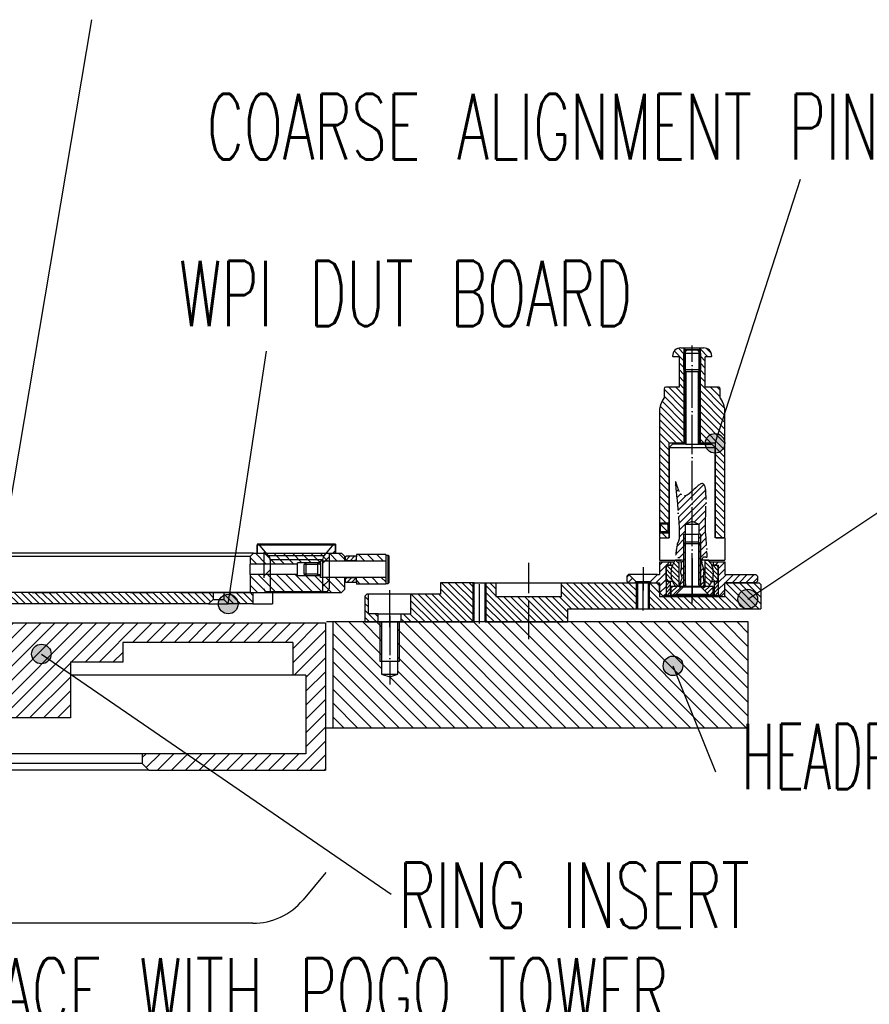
# Model space of a CAD drawing. Extents: x -1809 to 6113, y -4129 to 1471.
# Tile 22 of 197: x 159 to 419, y -2891 to -2590. Entities that reach past the tile are written whole.
import ezdxf

# ---------------------------------------------------------------- set-up
doc = ezdxf.new("R2010")
doc.units = 0
doc.linetypes.add('DASHED', pattern=[15, 7, -8])
doc.linetypes.add('DOT_CENTER', pattern=[14, 12, -1, 0, -1])
doc.layers.get('0').update_dxf_attribs({"linetype": 'CONTINUOUS'})
doc.layers.add('1', color=7, linetype='CONTINUOUS')
doc.styles.add('CONVERTER_1', font='txt.shx', dxfattribs={"width": 0.63})
doc.styles.add('CONVERTER_2', font='txt.shx', dxfattribs={"width": 0.54})
doc.dimstyles.get("Standard").update_dxf_attribs({"dimtxt": 0.18, "dimasz": 0.18, "dimexe": 0.18, "dimexo": 0.0625, "dimgap": 0.09, "dimtad": 0, "dimtih": 1, "dimtoh": 1, "dimdec": 4, "dimzin": 0, "dimtxsty": 'STANDARD', "dimcen": 0.09, "dimazin": 3, "dimtfac": 1, "dimtdec": 4, "dimtofl": 0, "dimtmove": 0, "dimatfit": 3, "dimtolj": 1, "dimtzin": 0})
pattern_1 = [(135, (-1117.57, -6268.1354), (-1.0606602, -1.0606602), [])]
pattern_2 = [(45, (-1399.376, -6368.4942), (-1.06066017, 1.06066017), [])]
pattern_3 = [(45, (-1081.9252, -6516.3474), (-1.06066017, 1.06066017), [])]
pattern_4 = [(45, (-1248.781, -6387.4633), (-0.70710678, 0.70710678), [])]
pattern_5 = [(45, (-1117.57, -6268.1354), (-0.56568542, 0.56568542), [])]
pattern_6 = [(135, (-1117.57, -6268.1354), (-0.70710678, -0.70710678), [])]
pattern_7 = [(45, (-1117.57, -6318.1354), (-0.70710678, 0.70710678), [])]
pattern_8 = [(-45, (-1117.57, -6318.1354), (1.4142136, 1.4142136), [])]
pattern_9 = [(315, (-1117.57, -6318.1354), (1.4142136, 1.4142136), [])]
pattern_10 = [(45, (-1117.57, -6268.1354), (-3.535534, 3.535534), [])]
pattern_11 = [(315, (-1117.57, -6268.1354), (1.0606602, 1.0606602), [])]

# ---------------------------------------------------------------- blocks, each defined once
blk = doc.blocks.new('Z-STACK', base_point=(-660.97, -2918.36))
at = {"linetype": 'CONTINUOUS'}
h = blk.add_hatch(dxfattribs=at)
h.set_pattern_fill('USER', scale=5, angle=45, pattern_type=0)
h.set_pattern_definition(pattern_10)
edge = h.paths.add_edge_path()
edge.add_arc((233.34, -2755.55), 2, 360, 400, ccw=False)
edge.add_line((235.34, -2755.55), (235.34, -2765.24))
edge.add_line((235.34, -2765.24), (233.87, -2765.24))
edge.add_line((233.87, -2765.24), (233.37, -2764.38))
edge.add_line((233.37, -2764.38), (233.37, -2754.04))
edge.add_line((233.37, -2754.04), (233.37, -2753.54))
edge.add_line((233.37, -2753.54), (232.87, -2753.54))
edge.add_line((232.87, -2753.54), (231.37, -2753.54))
edge.add_line((231.37, -2753.54), (231.37, -2750.74))
edge.add_line((231.37, -2750.74), (231.92, -2750.74))
edge.add_line((231.92, -2750.74), (234.87, -2754.27))
h = blk.add_hatch(dxfattribs=at)
h.set_pattern_fill('USER', scale=5, angle=45, pattern_type=0)
h.set_pattern_definition(pattern_10)
edge = h.paths.add_edge_path()
edge.add_line((251.39, -2765.24), (251.39, -2755.55))
edge.add_arc((253.39, -2755.55), 2, 500, 180, ccw=False)
edge.add_line((251.86, -2754.27), (254.82, -2750.74))
edge.add_line((254.82, -2750.74), (255.37, -2750.74))
edge.add_line((255.37, -2750.74), (255.37, -2753.54))
edge.add_line((255.37, -2753.54), (253.87, -2753.54))
edge.add_line((253.87, -2753.54), (253.37, -2753.54))
edge.add_line((253.37, -2753.54), (253.37, -2754.04))
edge.add_line((253.37, -2754.04), (253.37, -2764.38))
edge.add_line((253.37, -2764.38), (252.87, -2765.24))
edge.add_line((252.87, -2765.24), (251.39, -2765.24))
h = blk.add_hatch(dxfattribs=at)
h.set_pattern_fill('USER', color=4, scale=2, angle=315, pattern_type=0)
h.set_pattern_definition(pattern_9)
h.paths.add_polyline_path([(257.2, -2753.54), (255.37, -2753.54), (253.37, -2753.54), (233.37, -2753.54), (231.37, -2753.54), (230.22, -2753.54), (229.22, -2754.54), (229.22, -2756.84), (243.7, -2756.84), (243.7, -2756.44), (246.2, -2756.44), (249.9, -2756.44), (250.7, -2756.44), (250.7, -2755.94), (253.37, -2755.94), (258.2, -2755.94), (258.2, -2754.54)])
h = blk.add_hatch(dxfattribs=at)
h.set_pattern_fill('USER', color=3, angle=45, pattern_type=0)
h.set_pattern_definition(pattern_7)
h.paths.add_polyline_path([(258.6, -2755.84), (258.4, -2755.64), (258.4, -2754.64), (258.6, -2754.44), (261.5, -2754.44), (261.7, -2754.64), (261.7, -2755.64), (261.5, -2755.84)])
h = blk.add_hatch(dxfattribs=at)
h.set_pattern_fill('USER', color=5, scale=2, angle=-45, pattern_type=0)
h.set_pattern_definition(pattern_8)
h.paths.add_polyline_path([(261.7, -2755.64), (261.7, -2754.64), (261.7, -2753.94), (270.7, -2753.94), (270.7, -2754.14), (270.7, -2755.94), (261.7, -2755.94)])
h = blk.add_hatch(dxfattribs=at)
h.set_pattern_fill('USER', color=4, scale=2, angle=315, pattern_type=0)
h.set_pattern_definition(pattern_9)
h.paths.add_polyline_path([(257.2, -2765.54), (252.87, -2765.54), (236.03, -2765.54), (233.87, -2765.54), (233.17, -2765.54), (229.22, -2765.54), (229.22, -2760.04), (243.7, -2760.04), (243.7, -2760.44), (246.2, -2760.44), (249.9, -2760.44), (250.7, -2760.44), (250.7, -2760.94), (253.37, -2760.94), (258.2, -2760.94), (258.2, -2764.54)])
h = blk.add_hatch(dxfattribs=at)
h.set_pattern_fill('USER', color=3, angle=45, pattern_type=0)
h.set_pattern_definition(pattern_7)
h.paths.add_polyline_path([(258.6, -2762.44), (258.4, -2762.24), (258.4, -2761.24), (258.6, -2761.04), (261.5, -2761.04), (261.7, -2761.24), (261.7, -2762.24), (261.5, -2762.44)])
h = blk.add_hatch(dxfattribs=at)
h.set_pattern_fill('USER', color=5, scale=2, angle=-45, pattern_type=0)
h.set_pattern_definition(pattern_8)
h.paths.add_polyline_path([(261.7, -2762.94), (261.7, -2762.24), (261.7, -2761.24), (261.7, -2760.94), (270.7, -2760.94), (270.7, -2762.74), (270.7, -2762.94), (262.2, -2762.94)])
h = blk.add_hatch(dxfattribs=at)
h.set_pattern_fill('USER', color=2, scale=1.5, angle=315, pattern_type=0)
h.set_pattern_definition(pattern_11)
h.paths.add_polyline_path([(230.03, -2765.54), (229.22, -2765.54), (225.22, -2765.54), (225.02, -2765.54), (221.12, -2765.54), (221.12, -2767.64), (222.52, -2769.04), (230.03, -2769.04)])
at = {"layer": '1', "linetype": 'CONTINUOUS'}
h = blk.add_hatch(dxfattribs=at)
h.set_pattern_fill('USER', color=3, scale=1.5, angle=135, pattern_type=0)
h.set_pattern_definition(pattern_1)
edge = h.paths.add_edge_path()
edge.add_line((360.3, -2702.69), (356.3, -2702.69))
edge.add_arc((356.3, -2703.19), 0.5, 90, 180)
edge.add_line((355.8, -2703.19), (355.8, -2706.07))
edge.add_line((355.8, -2706.07), (355.2, -2707.1))
edge.add_arc((360.4, -2710.1), 6, 150, 180)
edge.add_line((354.4, -2710.1), (354.4, -2748.49))
edge.add_line((354.4, -2748.49), (354.7, -2748.79))
edge.add_line((354.7, -2748.79), (357.1, -2748.79))
edge.add_line((357.1, -2748.79), (357.4, -2748.49))
edge.add_line((357.4, -2748.49), (357.4, -2719.89))
edge.add_line((357.4, -2719.89), (361.9, -2719.89))
edge.add_line((361.9, -2719.89), (361.9, -2690.79))
edge.add_line((361.9, -2690.79), (361.8, -2690.69))
edge.add_line((361.8, -2690.69), (360.9, -2690.69))
edge.add_arc((360.9, -2693.19), 2.5, 90, 180)
edge.add_line((358.4, -2693.19), (358.6, -2693.39))
edge.add_line((358.6, -2693.39), (360.4, -2693.39))
edge.add_line((360.4, -2693.39), (360.4, -2702.69))
edge.add_line((360.4, -2702.69), (360.3, -2702.69))
h = blk.add_hatch(dxfattribs=at)
h.set_pattern_fill('USER', color=3, scale=1.5, angle=45, pattern_type=0)
h.set_pattern_definition(pattern_2)
h.paths.add_polyline_path([(362.3, -2691.19), (362.3, -2719.89), (361.9, -2719.89), (361.9, -2690.79)])
h = blk.add_hatch(dxfattribs=at)
h.set_pattern_fill('USER', color=3, scale=1.5, angle=45, pattern_type=0)
h.set_pattern_definition(pattern_2)
h.paths.add_polyline_path([(366.5, -2691.19), (366.5, -2719.89), (366.9, -2719.89), (366.9, -2690.79)])
h = blk.add_hatch(dxfattribs=at)
h.set_pattern_fill('USER', color=3, scale=1.5, angle=135, pattern_type=0)
h.set_pattern_definition(pattern_1)
edge = h.paths.add_edge_path()
edge.add_line((368.5, -2702.69), (372.5, -2702.69))
edge.add_arc((372.5, -2703.19), 0.5, 360, 450, ccw=False)
edge.add_line((373, -2703.19), (373, -2706.07))
edge.add_line((373, -2706.07), (373.59, -2707.1))
edge.add_arc((368.4, -2710.1), 6, 360, 390, ccw=False)
edge.add_line((374.4, -2710.1), (374.4, -2748.49))
edge.add_line((374.4, -2748.49), (374.1, -2748.79))
edge.add_line((374.1, -2748.79), (371.7, -2748.79))
edge.add_line((371.7, -2748.79), (371.4, -2748.49))
edge.add_line((371.4, -2748.49), (371.4, -2719.89))
edge.add_line((371.4, -2719.89), (366.9, -2719.89))
edge.add_line((366.9, -2719.89), (366.9, -2690.79))
edge.add_line((366.9, -2690.79), (367, -2690.69))
edge.add_line((367, -2690.69), (367.9, -2690.69))
edge.add_arc((367.9, -2693.19), 2.5, 360, 450, ccw=False)
edge.add_line((370.4, -2693.19), (370.2, -2693.39))
edge.add_line((370.2, -2693.39), (368.4, -2693.39))
edge.add_line((368.4, -2693.39), (368.4, -2702.69))
edge.add_line((368.4, -2702.69), (368.5, -2702.69))
at = {"layer": '1'}
h = blk.add_hatch(color=1, dxfattribs=at)
edge = h.paths.add_edge_path()
edge.add_arc((371.4, -2719.89), 3, -180, 180)
at = {"layer": '1', "linetype": 'CONTINUOUS'}
h = blk.add_hatch(dxfattribs=at)
h.set_pattern_fill('USER', color=1, scale=1.5, angle=45, pattern_type=0)
h.set_pattern_definition([(45, (-885.8836, -6375.0233), (-1.0606602, 1.0606602), [])])
edge = h.paths.add_edge_path()
edge.add_line((367.7, -2763.79), (367, -2763.79))
edge.add_line((367, -2763.79), (366.4, -2763.19))
edge.add_line((366.4, -2763.19), (366.4, -2747.64))
edge.add_line((366.4, -2747.64), (366.4, -2744.64))
edge.add_line((366.4, -2744.64), (364.4, -2743.7))
edge.add_line((364.4, -2743.7), (362.4, -2744.64))
edge.add_line((362.4, -2744.64), (362.4, -2763.19))
edge.add_line((362.4, -2763.19), (361.8, -2763.79))
edge.add_line((361.8, -2763.79), (360.95, -2763.79))
edge.add_spline(control_points=[(360.95, -2763.79), (360.4, -2763.16), (360.87, -2762.27), (361.35, -2761.11), (361.1, -2760.32), (360.83, -2759.64), (360.86, -2758.88), (361.08, -2757.79), (361.13, -2756.32), (360.5, -2755.04), (359.85, -2754.58), (359.51, -2754.33), (359.36, -2753.62), (359.67, -2752.41), (359.53, -2751.02), (360.25, -2749.94), (360.5, -2748.61), (360.46, -2746.45), (360.3, -2743.43), (360.05, -2740), (359.64, -2736.71), (359.65, -2733.98), (359.05, -2732.46), (359.54, -2731.38), (359.76, -2733.23), (360.26, -2734.03), (360.77, -2735.47), (362.01, -2736.2), (363.29, -2735.56), (364.37, -2734.62), (365.48, -2733.51), (366.41, -2732.63), (367.56, -2731.96), (368.58, -2733.17), (368.6, -2735.13), (368.7, -2737.93), (368.56, -2741.15), (368.48, -2744.19), (368.4, -2746.33), (368.56, -2747.71), (368.69, -2748.96), (368.75, -2750.71), (368.92, -2752.58), (368.89, -2753.8), (369.09, -2754.63), (368.53, -2754.78), (367.99, -2754.43), (367.43, -2755.26), (367.33, -2756.26), (367.68, -2757.48), (368.09, -2758.66), (367.97, -2759.8), (367.72, -2761.48), (368.39, -2762.84), (367.7, -2763.79)], knot_values=[0, 0, 0, 0, 1.949832, 2.895531, 3.61291, 4.357552, 5.082304, 5.837823, 7.704288, 9.429481, 9.771851, 10.086906, 10.671191, 11.781941, 13.864526, 14.579803, 15.585352, 17.862842, 21.058666, 24.662982, 28.158028, 31.024084, 32.741444, 32.974943, 34.012284, 35.582258, 37.035952, 38.195794, 39.411957, 40.951462, 42.59341, 44.027193, 45.011801, 45.949104, 47.985178, 50.896591, 54.357326, 57.64521, 60.035898, 60.760714, 61.799857, 63.805131, 66.056765, 67.255141, 67.76474, 68.133222, 68.691098, 69.42432, 70.474228, 71.806011, 73.136281, 74.172434, 75.204802, 78.224914, 78.224914, 78.224914, 78.224914], degree=3, periodic=0)
h = blk.add_hatch(dxfattribs=at)
h.set_pattern_fill('USER', color=1, scale=1.5, angle=45, pattern_type=0)
h.set_pattern_definition([(45, (-1117.57, -6268.1354), (-1.0606602, 1.0606602), [])])
h.paths.add_polyline_path([(354.9, -2744.59), (354.6, -2744.59), (354.6, -2744.29), (354.9, -2744.29), (357.1, -2744.29), (357.1, -2744.59)])
h = blk.add_hatch(dxfattribs=at)
h.set_pattern_fill('USER', color=1, scale=1.5, angle=45, pattern_type=0)
h.set_pattern_definition([(45, (-1090.1256, -6227.0306), (-1.0606602, 1.0606602), [])])
h.paths.add_polyline_path([(354.9, -2747.29), (354.6, -2747.29), (354.6, -2746.99), (354.9, -2746.99), (357.1, -2746.99), (357.1, -2747.29)])
h = blk.add_hatch(dxfattribs=at)
h.set_pattern_fill('USER', color=1, angle=135, pattern_type=0)
h.set_pattern_definition(pattern_6)
edge = h.paths.add_edge_path()
edge.add_line((359.27, -2763.64), (360.4, -2763.64))
edge.add_line((360.4, -2763.64), (360.4, -2755.64))
edge.add_line((360.4, -2755.64), (359.27, -2755.64))
edge.add_arc((364.4, -2759.64), 6.5, 142.0201, 157.3801)
edge.add_arc((364.4, -2759.64), 6.5, 157.3801, -157.3801)
edge.add_arc((364.4, -2759.64), 6.5, -157.3801, -142.0201)
h = blk.add_hatch(dxfattribs=at)
h.set_pattern_fill('USER', color=1, angle=135, pattern_type=0)
h.set_pattern_definition(pattern_6)
edge = h.paths.add_edge_path()
edge.add_line((368.4, -2763.64), (369.52, -2763.64))
edge.add_arc((364.4, -2759.64), 6.5, -37.9799, -22.6199)
edge.add_arc((364.4, -2759.64), 6.5, -22.6199, 22.6199)
edge.add_arc((364.4, -2759.64), 6.5, 22.6199, 37.9799)
edge.add_line((369.52, -2755.64), (368.4, -2755.64))
edge.add_line((368.4, -2755.64), (368.4, -2763.64))
h = blk.add_hatch(dxfattribs=at)
h.set_pattern_fill('USER', color=1, scale=1.5, angle=45, pattern_type=0)
h.set_pattern_definition(pattern_3)
h.paths.add_polyline_path([(356.4, -2757.14), (357.9, -2757.14), (357.9, -2756.14), (354.4, -2756.14), (354.4, -2760.04), (353.75, -2760.04), (351.65, -2762.14), (351.65, -2762.54), (354.4, -2762.54), (354.4, -2765.54), (355.4, -2766.54), (356.4, -2766.54)])
h = blk.add_hatch(dxfattribs=at)
h.set_pattern_fill('USER', color=1, angle=135, pattern_type=0)
h.set_pattern_definition(pattern_6)
edge = h.paths.add_edge_path()
edge.add_line((356.9, -2762.14), (358.4, -2762.14))
edge.add_arc((364.4, -2759.64), 6.5, 517.3801, 202.6199, ccw=False)
edge.add_line((358.4, -2757.14), (356.9, -2757.14))
edge.add_line((356.9, -2757.14), (356.4, -2757.64))
edge.add_line((356.4, -2757.64), (356.4, -2761.64))
edge.add_line((356.4, -2761.64), (356.9, -2762.14))
h = blk.add_hatch(dxfattribs=at)
h.set_pattern_fill('USER', color=1, angle=135, pattern_type=0)
h.set_pattern_definition(pattern_6)
edge = h.paths.add_edge_path()
edge.add_line((370.4, -2762.14), (371.9, -2762.14))
edge.add_line((371.9, -2762.14), (372.4, -2761.64))
edge.add_line((372.4, -2761.64), (372.4, -2757.64))
edge.add_line((372.4, -2757.64), (371.9, -2757.14))
edge.add_line((371.9, -2757.14), (370.4, -2757.14))
edge.add_arc((364.4, -2759.64), 6.5, 337.3801, 382.6199, ccw=False)
h = blk.add_hatch(dxfattribs=at)
h.set_pattern_fill('USER', color=1, scale=1.5, angle=45, pattern_type=0)
h.set_pattern_definition(pattern_3)
h.paths.add_polyline_path([(384.4, -2760.54), (383.9, -2760.04), (374.4, -2760.04), (374.4, -2756.14), (370.9, -2756.14), (370.9, -2757.14), (372.4, -2757.14), (372.4, -2766.54), (373.4, -2766.54), (374.4, -2765.54), (374.4, -2762.54), (383.9, -2762.54), (384.4, -2762.04)])
h = blk.add_hatch(dxfattribs=at)
h.set_pattern_fill('USER', color=1, scale=1.5, angle=45, pattern_type=0)
h.set_pattern_definition(pattern_3)
h.paths.add_polyline_path([(345.05, -2760.04), (344.9, -2760.04), (344.4, -2760.54), (344.4, -2762.04), (344.9, -2762.54), (347.15, -2762.54), (347.15, -2762.14)])
h = blk.add_hatch(dxfattribs=at)
h.set_pattern_fill('USER', color=4, scale=1.5, angle=135, pattern_type=0)
h.set_pattern_definition(pattern_1)
h.paths.add_polyline_path([(278.4, -2766.04), (287.4, -2766.04), (287.4, -2762.54), (297.4, -2762.54), (297.4, -2774.54), (275.4, -2774.54), (275.4, -2772.04), (278.4, -2772.04)])
h = blk.add_hatch(dxfattribs=at)
h.set_pattern_fill('USER', color=4, scale=1.5, angle=135, pattern_type=0)
h.set_pattern_definition(pattern_1)
h.paths.add_polyline_path([(297.4, -2762.54), (297.75, -2762.54), (297.75, -2774.54), (297.4, -2774.54)])
h = blk.add_hatch(dxfattribs=at)
h.set_pattern_fill('USER', color=4, scale=1.5, angle=135, pattern_type=0)
h.set_pattern_definition(pattern_1)
h.paths.add_polyline_path([(301.05, -2762.54), (301.4, -2762.54), (301.4, -2774.54), (301.05, -2774.54)])
h = blk.add_hatch(dxfattribs=at)
h.set_pattern_fill('USER', color=4, scale=1.5, angle=135, pattern_type=0)
h.set_pattern_definition(pattern_1)
h.paths.add_polyline_path([(301.4, -2774.54), (326.4, -2774.54), (326.4, -2770.54), (347.75, -2770.54), (347.75, -2762.54), (324.4, -2762.54), (324.4, -2766.74), (304.4, -2766.74), (304.4, -2762.54), (301.4, -2762.54)])
h = blk.add_hatch(dxfattribs=at)
h.set_pattern_fill('USER', color=4, scale=1.5, angle=135, pattern_type=0)
h.set_pattern_definition(pattern_1)
h.paths.add_polyline_path([(351.05, -2770.54), (385.4, -2770.54), (385.4, -2763.04), (384.9, -2762.54), (374.4, -2762.54), (374.4, -2766.74), (354.4, -2766.74), (354.4, -2762.54), (351.05, -2762.54)])
h = blk.add_hatch(dxfattribs=at)
h.set_pattern_fill('USER', color=1, scale=0.8, angle=45, pattern_type=0)
h.set_pattern_definition(pattern_5)
h.paths.add_polyline_path([(356.4, -2766.54), (357.7, -2766.54), (357.7, -2762.14), (356.4, -2762.14)])
h = blk.add_hatch(dxfattribs=at)
h.set_pattern_fill('USER', color=1, angle=45, pattern_type=0)
h.set_pattern_definition(pattern_4)
h.paths.add_polyline_path([(358, -2763.64), (358, -2766.24), (359.3, -2766.24), (361.6, -2763.94), (361.6, -2763.64)])
h = blk.add_hatch(dxfattribs=at)
h.set_pattern_fill('USER', color=1, angle=45, pattern_type=0)
h.set_pattern_definition(pattern_4)
h.paths.add_polyline_path([(367.2, -2763.94), (369.5, -2766.24), (370.8, -2766.24), (370.8, -2763.64), (367.2, -2763.64)])
h = blk.add_hatch(dxfattribs=at)
h.set_pattern_fill('USER', color=1, scale=0.8, angle=45, pattern_type=0)
h.set_pattern_definition(pattern_5)
h.paths.add_polyline_path([(371.1, -2766.54), (372.4, -2766.54), (372.4, -2762.14), (371.1, -2762.14)])
at = {"layer": '1'}
h = blk.add_hatch(color=1, dxfattribs=at)
edge = h.paths.add_edge_path()
edge.add_arc((381.4, -2767.54), 3, -180, 180)
at = {"layer": '1', "linetype": 'CONTINUOUS'}
h = blk.add_hatch(dxfattribs=at)
h.set_pattern_fill('USER', color=2, scale=1.5, angle=315, pattern_type=0)
h.set_pattern_definition(pattern_11)
edge = h.paths.add_edge_path()
edge.add_line((214.02, -2765.54), (217.92, -2765.54))
edge.add_line((217.92, -2765.54), (217.92, -2767.64))
edge.add_line((217.92, -2767.64), (216.52, -2769.04))
edge.add_line((216.52, -2769.04), (132.4, -2769.04))
edge.add_line((132.4, -2769.04), (131.08, -2769.04))
edge.add_line((131.08, -2769.04), (126.86, -2769.04))
edge.add_line((126.86, -2769.04), (126.4, -2769.04))
edge.add_line((126.4, -2769.04), (126.39, -2769.04))
edge.add_spline(control_points=[(126.39, -2769.04), (126.16, -2768.81), (125.69, -2768.34), (125.22, -2767.88), (124.99, -2767.64)], knot_values=[0, 0, 0, 0, 0.991594, 1.983187, 1.983187, 1.983187, 1.983187], degree=3, periodic=0)
edge.add_line((124.99, -2767.64), (124.99, -2765.54))
edge.add_line((124.99, -2765.54), (125, -2765.54))
edge.add_line((125, -2765.54), (128.54, -2765.54))
edge.add_line((128.54, -2765.54), (129.7, -2765.54))
edge.add_line((129.7, -2765.54), (129.87, -2765.54))
edge.add_line((129.87, -2765.54), (132.54, -2765.54))
edge.add_line((132.54, -2765.54), (214.02, -2765.54))
at = {"layer": '1'}
h = blk.add_hatch(color=1, dxfattribs=at)
edge = h.paths.add_edge_path()
edge.add_arc((222.52, -2769.04), 3, -180, 180)
at = {"layer": '1', "linetype": 'CONTINUOUS'}
h = blk.add_hatch(dxfattribs=at)
h.set_pattern_fill('USER', color=4, scale=1.5, angle=135, pattern_type=0)
h.set_pattern_definition(pattern_1)
h.paths.add_polyline_path([(265.4, -2772.04), (268.4, -2772.04), (268.4, -2774.54), (264.4, -2774.54), (264.4, -2766.54), (264.9, -2766.04), (265.4, -2766.04)])
h = blk.add_hatch(dxfattribs=at)
h.set_pattern_fill('USER', color=6, scale=3, angle=45, pattern_type=0)
h.set_pattern_definition([(45, (-1117.57, -6268.1354), (-2.1213203, 2.1213203), [])])
h.paths.add_polyline_path([(252.23, -2774.84), (154.23, -2774.84), (154.23, -2786.04), (152.23, -2786.04), (148.98, -2786.04), (143.48, -2786.04), (140.73, -2786.04), (140.73, -2803.84), (174.23, -2803.84), (174.23, -2786.84), (190.23, -2786.84), (190.23, -2780.84), (242.23, -2780.84), (242.23, -2790.84), (246.23, -2790.84), (246.23, -2814.84), (196.23, -2814.84), (196.23, -2817.84), (198.23, -2819.84), (252.23, -2819.84)])
h = blk.add_hatch(dxfattribs=at)
h.set_pattern_fill('USER', color=1, scale=3, angle=135, pattern_type=0)
h.set_pattern_definition([(135, (-1117.57, -6268.1354), (-2.1213203, -2.1213203), [])])
h.paths.add_polyline_path([(254.57, -2774.54), (269.4, -2774.54), (269.4, -2790.54), (271.9, -2791.34), (274.4, -2790.54), (274.4, -2774.54), (381.57, -2774.54), (381.57, -2807.04), (254.57, -2807.04)])
at = {"layer": '1'}
h = blk.add_hatch(color=1, dxfattribs=at)
edge = h.paths.add_edge_path()
edge.add_arc((165.37, -2784.34), 3, -180, 180)
h = blk.add_hatch(color=1, dxfattribs=at)
edge = h.paths.add_edge_path()
edge.add_arc((358.53, -2787.95), 3, -180, 180)
at = {"color": 7, "linetype": 'CONTINUOUS'}
for p, q in [((231.92, -2750.74), (231.37, -2750.74)), ((231.37, -2750.74), (231.37, -2753.54)), ((243.37, -2751.04), (231.37, -2751.04)), ((231.37, -2753.54), (231.37, -2751.04)), ((234.87, -2754.27), (231.92, -2750.74)), ((254.82, -2750.74), (231.92, -2750.74)), ((255.37, -2751.04), (243.37, -2751.04)), ((251.86, -2754.27), (254.82, -2750.74)), ((255.37, -2750.74), (254.82, -2750.74)), ((255.37, -2750.74), (255.37, -2753.54)), ((255.37, -2753.54), (255.37, -2751.04)), ((231.37, -2753.54), (232.87, -2753.54)), ((232.87, -2753.54), (233.37, -2753.54)), ((233.37, -2753.54), (233.37, -2754.04)), ((243.37, -2754.27), (234.87, -2754.27)), ((235.34, -2755.55), (235.34, -2765.24)), ((243.37, -2755.55), (235.34, -2755.55)), ((251.86, -2754.27), (243.37, -2754.27)), ((251.39, -2755.55), (243.37, -2755.55)), ((251.39, -2755.55), (251.39, -2765.24)), ((253.37, -2753.54), (253.87, -2753.54)), ((253.37, -2753.54), (253.37, -2754.04)), ((253.37, -2754.04), (253.37, -2764.38)), ((253.87, -2753.54), (255.37, -2753.54)), ((233.87, -2765.24), (233.37, -2764.38)), ((252.87, -2765.24), (253.37, -2764.38)), ((233.87, -2765.24), (235.34, -2765.24)), ((235.34, -2765.24), (251.39, -2765.24)), ((251.39, -2765.24), (252.87, -2765.24))]:
    blk.add_line(p, q, dxfattribs=at)
at = {"color": 4, "linetype": 'CONTINUOUS'}
for p, q in [((230.22, -2753.54), (133.16, -2753.54)), ((229.22, -2754.54), (133.16, -2754.54)), ((230.22, -2753.54), (229.22, -2754.54)), ((229.22, -2754.54), (229.22, -2756.84)), ((230.22, -2753.54), (231.37, -2753.54)), ((231.37, -2753.54), (233.37, -2753.54)), ((233.37, -2753.54), (253.37, -2753.54)), ((253.37, -2753.54), (255.37, -2753.54)), ((255.37, -2753.54), (257.2, -2753.54)), ((258.2, -2754.54), (257.2, -2753.54)), ((258.2, -2755.94), (258.2, -2754.54)), ((229.22, -2758.44), (229.22, -2756.84)), ((243.7, -2756.84), (229.22, -2756.84)), ((229.22, -2760.04), (229.22, -2758.44)), ((243.7, -2756.84), (243.7, -2756.44)), ((246.2, -2756.44), (243.7, -2756.44)), ((243.7, -2758.44), (243.7, -2756.84)), ((243.7, -2760.04), (243.7, -2758.44)), ((250.7, -2756.44), (249.9, -2756.44)), ((253.37, -2755.94), (250.7, -2755.94)), ((258.2, -2755.94), (253.37, -2755.94)), ((243.7, -2760.04), (229.22, -2760.04)), ((229.22, -2760.04), (229.22, -2765.54)), ((243.7, -2760.44), (243.7, -2760.04)), ((246.2, -2760.44), (243.7, -2760.44)), ((250.7, -2760.44), (249.9, -2760.44)), ((253.37, -2760.94), (250.7, -2760.94)), ((258.2, -2760.94), (253.37, -2760.94)), ((258.2, -2764.54), (258.2, -2760.94)), ((258.2, -2764.54), (257.2, -2765.54)), ((229.22, -2765.54), (233.17, -2765.54)), ((233.17, -2765.54), (233.87, -2765.54)), ((233.87, -2765.54), (236.03, -2765.54)), ((236.03, -2765.54), (252.87, -2765.54)), ((252.87, -2765.54), (257.2, -2765.54))]:
    blk.add_line(p, q, dxfattribs=at)
at = {"color": 7, "linetype": 'DASHED'}
for p, q in [((233.37, -2754.04), (233.37, -2764.38)), ((233.87, -2765.54), (236.03, -2765.54)), ((236.03, -2765.54), (244.97, -2765.54)), ((244.97, -2765.54), (248.51, -2765.54)), ((248.51, -2765.54), (249.52, -2765.54)), ((249.52, -2765.54), (252.85, -2765.54)), ((252.85, -2765.54), (252.87, -2765.54))]:
    blk.add_line(p, q, dxfattribs=at)
at = {"color": 3, "linetype": 'CONTINUOUS'}
for p, q in [((258.6, -2754.44), (258.4, -2754.64)), ((258.4, -2755.64), (258.4, -2754.64)), ((258.4, -2755.94), (258.4, -2755.64)), ((258.4, -2755.64), (258.6, -2755.84)), ((261.5, -2754.44), (258.6, -2754.44)), ((261.5, -2754.44), (261.7, -2754.64)), ((261.7, -2755.64), (261.5, -2755.84)), ((261.7, -2755.64), (261.7, -2754.64)), ((261.7, -2755.94), (261.7, -2755.64)), ((258.6, -2755.84), (258.6, -2755.94)), ((261.5, -2755.84), (258.6, -2755.84)), ((261.5, -2755.84), (261.5, -2755.94)), ((258.4, -2761.24), (258.4, -2760.94)), ((258.4, -2761.24), (258.6, -2761.04)), ((258.4, -2762.24), (258.4, -2761.24)), ((258.6, -2760.94), (258.6, -2761.04)), ((261.5, -2761.04), (258.6, -2761.04)), ((261.5, -2760.94), (261.5, -2761.04)), ((261.7, -2761.24), (261.5, -2761.04)), ((261.7, -2761.24), (261.7, -2760.94)), ((261.7, -2762.24), (261.7, -2761.24)), ((258.6, -2762.44), (258.4, -2762.24)), ((261.5, -2762.44), (258.6, -2762.44)), ((261.5, -2762.44), (261.7, -2762.24))]:
    blk.add_line(p, q, dxfattribs=at)
at = {"color": 5, "linetype": 'CONTINUOUS'}
for p, q in [((261.7, -2753.94), (261.7, -2754.64)), ((270.7, -2753.94), (261.7, -2753.94)), ((261.7, -2755.64), (261.7, -2754.64)), ((261.7, -2755.94), (261.7, -2755.64)), ((270.7, -2753.94), (270.7, -2754.14)), ((270.7, -2754.14), (270.7, -2755.94)), ((270.7, -2755.94), (261.7, -2755.94)), ((270.7, -2760.94), (261.7, -2760.94)), ((261.7, -2761.24), (261.7, -2760.94)), ((261.7, -2762.24), (261.7, -2761.24)), ((270.7, -2760.94), (270.7, -2762.74)), ((261.7, -2762.24), (261.7, -2762.94)), ((262.2, -2762.94), (261.7, -2762.94)), ((270.7, -2762.94), (262.2, -2762.94)), ((270.7, -2762.74), (270.7, -2762.94))]:
    blk.add_line(p, q, dxfattribs=at)
at = {"color": 2, "linetype": 'CONTINUOUS'}
for p, q in [((270.7, -2754.14), (270.7, -2755.94)), ((270.7, -2754.14), (271.4, -2754.14)), ((271.4, -2754.14), (271.7, -2754.44)), ((271.7, -2762.44), (271.7, -2754.44)), ((246.2, -2756.44), (245.7, -2756.94)), ((245.7, -2759.94), (245.7, -2756.94)), ((249.9, -2756.44), (246.2, -2756.44)), ((250.7, -2756.44), (250.7, -2755.94)), ((253.37, -2755.94), (250.7, -2755.94)), ((258.2, -2755.94), (253.37, -2755.94)), ((258.4, -2755.94), (258.2, -2755.94)), ((261.7, -2755.94), (258.4, -2755.94)), ((270.7, -2755.94), (261.7, -2755.94)), ((246.2, -2760.44), (245.7, -2759.94)), ((249.9, -2760.44), (246.2, -2760.44)), ((250.7, -2760.94), (250.7, -2760.44)), ((253.37, -2760.94), (250.7, -2760.94)), ((258.2, -2760.94), (253.37, -2760.94)), ((258.4, -2760.94), (258.2, -2760.94)), ((261.7, -2760.94), (258.4, -2760.94)), ((270.7, -2760.94), (261.7, -2760.94)), ((270.7, -2760.94), (270.7, -2762.74)), ((270.7, -2762.74), (271.4, -2762.74)), ((271.4, -2762.74), (271.7, -2762.44)), ((217.92, -2767.64), (216.52, -2769.04)), ((217.92, -2765.54), (217.92, -2767.64)), ((217.92, -2767.64), (221.12, -2767.64)), ((221.12, -2765.54), (221.12, -2767.64)), ((221.12, -2767.64), (222.52, -2769.04)), ((230.03, -2765.54), (230.03, -2769.04)), ((236.03, -2765.54), (236.03, -2769.04)), ((216.52, -2769.04), (132.4, -2769.04)), ((216.52, -2769.04), (222.52, -2769.04)), ((230.03, -2769.04), (222.52, -2769.04)), ((230.03, -2769.04), (236.03, -2769.04))]:
    blk.add_line(p, q, dxfattribs=at)
at = {"color": 4, "linetype": 'DASHED'}
for p, q in [((249.9, -2756.44), (246.2, -2756.44)), ((250.7, -2756.44), (250.7, -2755.94)), ((249.9, -2760.44), (246.2, -2760.44)), ((250.7, -2760.94), (250.7, -2760.44))]:
    blk.add_line(p, q, dxfattribs=at)
at = {"color": 2, "linetype": 'DASHED'}
for p, q in [((132.54, -2765.54), (214.02, -2765.54)), ((214.02, -2765.54), (217.92, -2765.54)), ((217.92, -2765.54), (218.02, -2765.54)), ((218.02, -2765.54), (221.02, -2765.54)), ((221.02, -2765.54), (221.12, -2765.54)), ((221.12, -2765.54), (225.02, -2765.54)), ((225.02, -2765.54), (225.22, -2765.54)), ((225.22, -2765.54), (229.22, -2765.54)), ((229.22, -2765.54), (230.03, -2765.54)), ((230.03, -2765.54), (233.17, -2765.54)), ((233.17, -2765.54), (236.03, -2765.54))]:
    blk.add_line(p, q, dxfattribs=at)
at = {"color": 6, "linetype": 'CONTINUOUS'}
for p, q in [((154.23, -2774.84), (252.23, -2774.84)), ((252.23, -2774.84), (252.23, -2819.84)), ((190.23, -2780.84), (190.23, -2786.84)), ((242.23, -2780.84), (190.23, -2780.84)), ((242.23, -2780.84), (242.23, -2790.84)), ((190.23, -2786.84), (174.23, -2786.84)), ((174.23, -2786.84), (174.23, -2803.84)), ((242.23, -2790.84), (174.23, -2790.84)), ((246.23, -2790.84), (242.23, -2790.84)), ((246.23, -2790.84), (246.23, -2814.84)), ((174.23, -2803.84), (140.73, -2803.84)), ((246.23, -2814.84), (196.23, -2814.84)), ((196.23, -2814.84), (196.23, -2817.84)), ((196.23, -2817.84), (198.23, -2819.84)), ((198.23, -2819.84), (252.23, -2819.84))]:
    blk.add_line(p, q, dxfattribs=at)
at = {"color": 1, "linetype": 'CONTINUOUS'}
for p, q in [((254.57, -2774.54), (252.57, -2774.54)), ((269.4, -2774.54), (254.57, -2774.54)), ((254.57, -2807.04), (254.57, -2774.54)), ((274.4, -2774.54), (269.4, -2774.54)), ((381.57, -2774.54), (274.4, -2774.54)), ((381.57, -2807.04), (381.57, -2774.54)), ((254.57, -2807.04), (252.57, -2807.04)), ((381.57, -2807.04), (254.57, -2807.04))]:
    blk.add_line(p, q, dxfattribs=at)
at = {"color": 7, "linetype": 'CONTINUOUS'}
for centre, start, end in [((233.34, -2755.55), 0, 40), ((253.39, -2755.55), 140, -180)]:
    blk.add_arc(centre, 2, start, end, dxfattribs=at)
at = {"color": 2, "linetype": 'CONTINUOUS'}
for centre, start, end in [((250.3, -2756.44), 180, 0), ((250.3, -2760.44), 0, 180)]:
    blk.add_arc(centre, 0.4, start, end, dxfattribs=at)
at = {"layer": '1', "color": 3, "linetype": 'CONTINUOUS'}
for p, q in [((360.9, -2690.69), (361.8, -2690.69)), ((361.8, -2690.69), (364.4, -2690.69)), ((361.8, -2690.69), (361.9, -2690.79)), ((361.9, -2690.79), (361.9, -2719.89)), ((361.9, -2690.79), (362.3, -2691.19)), ((362.3, -2691.19), (362.3, -2719.89)), ((362.3, -2691.19), (364.4, -2691.19)), ((364.4, -2690.69), (367, -2690.69)), ((364.4, -2691.19), (366.5, -2691.19)), ((366.5, -2691.19), (366.9, -2690.79)), ((366.5, -2719.89), (366.5, -2691.19)), ((366.9, -2690.79), (367, -2690.69)), ((366.9, -2719.89), (366.9, -2690.79)), ((367, -2690.69), (367.9, -2690.69)), ((358.4, -2693.19), (358.4, -2693.19)), ((358.4, -2693.19), (358.6, -2693.39)), ((358.4, -2693.19), (358.4, -2693.19)), ((360.4, -2693.39), (358.6, -2693.39)), ((360.4, -2693.39), (360.4, -2702.69)), ((368.4, -2702.69), (368.4, -2693.39)), ((370.2, -2693.39), (368.4, -2693.39)), ((370.2, -2693.39), (370.4, -2693.19)), ((370.4, -2693.19), (370.4, -2693.19)), ((370.4, -2693.19), (370.4, -2693.19)), ((355.8, -2703.19), (355.8, -2706.07)), ((360.3, -2702.69), (356.3, -2702.69)), ((360.4, -2702.69), (360.3, -2702.69)), ((360.4, -2702.69), (360.4, -2702.69)), ((360.4, -2702.69), (360.4, -2702.69)), ((360.4, -2702.69), (360.4, -2702.69)), ((360.4, -2702.69), (360.4, -2702.69)), ((368.4, -2702.69), (368.4, -2702.69)), ((368.4, -2702.69), (368.4, -2702.69)), ((368.4, -2702.69), (368.4, -2702.69)), ((368.4, -2702.69), (368.4, -2702.69)), ((368.5, -2702.69), (368.4, -2702.69)), ((372.5, -2702.69), (368.5, -2702.69)), ((373, -2706.07), (373, -2703.19)), ((355.2, -2707.1), (355.8, -2706.07)), ((373, -2706.07), (373.59, -2707.1)), ((354.4, -2709.49), (354.4, -2709.55)), ((354.4, -2710.1), (354.4, -2748.49)), ((374.4, -2709.55), (374.4, -2709.49)), ((374.4, -2748.49), (374.4, -2710.1)), ((361.9, -2719.89), (357.4, -2719.89)), ((357.4, -2748.49), (357.4, -2719.89)), ((362.3, -2719.89), (361.9, -2719.89)), ((362.3, -2719.89), (362.5, -2719.89)), ((366.3, -2719.89), (366.5, -2719.89)), ((366.9, -2719.89), (366.5, -2719.89)), ((371.4, -2719.89), (366.9, -2719.89)), ((371.4, -2719.89), (371.4, -2748.49)), ((354.4, -2748.49), (354.7, -2748.79)), ((354.7, -2748.79), (357.1, -2748.79)), ((357.1, -2748.79), (357.4, -2748.49)), ((371.4, -2748.49), (371.7, -2748.79)), ((371.7, -2748.79), (374.1, -2748.79)), ((374.1, -2748.79), (374.4, -2748.49))]:
    blk.add_line(p, q, dxfattribs=at)
at = {"layer": '1', "color": 7, "linetype": 'CONTINUOUS'}
for p, q in [((362.9, -2691.29), (361.9, -2692.29)), ((361.9, -2697.29), (361.9, -2692.29)), ((361.9, -2692.29), (366.9, -2692.29)), ((362.9, -2691.29), (365.9, -2691.29)), ((365.9, -2691.29), (366.9, -2692.29)), ((366.9, -2692.29), (366.9, -2697.29)), ((361.9, -2697.29), (366.9, -2697.29)), ((361.9, -2697.29), (362.5, -2697.89)), ((362.5, -2697.89), (366.3, -2697.89)), ((362.5, -2697.89), (362.5, -2720.19)), ((366.3, -2697.89), (366.9, -2697.29)), ((366.3, -2720.19), (366.3, -2697.89)), ((357.4, -2721.19), (358.4, -2720.19)), ((357.4, -2721.19), (357.4, -2748.79)), ((357.4, -2721.19), (371.4, -2721.19)), ((362.5, -2720.19), (358.4, -2720.19)), ((362.5, -2720.19), (366.3, -2720.19)), ((366.3, -2720.19), (370.4, -2720.19)), ((371.4, -2721.19), (370.4, -2720.19)), ((371.4, -2748.79), (371.4, -2721.19)), ((362.4, -2744.64), (364.4, -2743.7)), ((364.4, -2743.7), (366.4, -2744.64)), ((354.6, -2744.29), (354.4, -2744.49)), ((354.4, -2744.49), (354.4, -2747.09)), ((354.6, -2744.29), (354.6, -2744.59)), ((354.9, -2744.29), (354.6, -2744.29)), ((354.6, -2744.59), (354.6, -2746.99)), ((354.9, -2744.59), (354.6, -2744.59)), ((357.1, -2744.29), (354.9, -2744.29)), ((357.1, -2744.59), (354.9, -2744.59)), ((357.4, -2744.59), (357.1, -2744.29)), ((357.1, -2744.59), (357.1, -2744.29)), ((357.4, -2744.59), (357.1, -2744.59)), ((357.1, -2746.99), (357.1, -2744.59)), ((357.4, -2746.99), (357.4, -2744.59)), ((362.4, -2744.64), (366.4, -2744.64)), ((362.4, -2763.19), (362.4, -2744.64)), ((366.4, -2744.64), (366.4, -2747.64)), ((354.4, -2747.09), (354.6, -2747.29)), ((354.4, -2748.79), (354.4, -2755.64)), ((354.4, -2748.79), (357.4, -2748.79)), ((354.6, -2746.99), (354.6, -2747.29)), ((354.9, -2746.99), (354.6, -2746.99)), ((354.6, -2747.29), (354.9, -2747.29)), ((357.1, -2746.99), (354.9, -2746.99)), ((354.9, -2747.29), (357.1, -2747.29)), ((357.4, -2746.99), (357.1, -2746.99)), ((357.1, -2747.29), (357.1, -2746.99)), ((357.1, -2747.29), (357.4, -2746.99)), ((361.9, -2747.64), (362.4, -2747.64)), ((362.4, -2747.64), (366.4, -2747.64)), ((366.9, -2747.64), (366.4, -2747.64)), ((366.4, -2763.19), (366.4, -2747.64)), ((374.4, -2748.79), (371.4, -2748.79)), ((374.4, -2748.79), (374.4, -2755.64)), ((362.4, -2750.15), (361.9, -2750.65)), ((366.9, -2750.65), (361.9, -2750.65)), ((361.9, -2762.85), (361.9, -2750.65)), ((366.4, -2750.15), (362.4, -2750.15)), ((362.4, -2750.65), (362.4, -2750.15)), ((362.4, -2762.85), (362.4, -2750.65)), ((366.4, -2750.65), (366.4, -2750.15)), ((366.4, -2750.15), (366.9, -2750.65)), ((366.4, -2762.85), (366.4, -2750.65)), ((366.9, -2762.85), (366.9, -2750.65)), ((354.4, -2755.64), (360.4, -2755.64)), ((360.4, -2755.64), (359.27, -2755.64)), ((360.4, -2763.64), (360.4, -2755.64)), ((361.4, -2755.64), (360.4, -2755.64)), ((360.4, -2763.79), (360.4, -2755.64)), ((360.4, -2755.64), (360.75, -2755.64)), ((368.4, -2755.64), (367.4, -2755.64)), ((368.4, -2755.64), (367.72, -2755.64)), ((369.52, -2755.64), (368.4, -2755.64)), ((368.4, -2763.64), (368.4, -2755.64)), ((368.4, -2763.79), (368.4, -2755.64)), ((368.4, -2755.64), (374.4, -2755.64)), ((354.4, -2756.14), (357.9, -2756.14)), ((354.4, -2756.14), (354.4, -2760.04)), ((356.4, -2757.64), (356.9, -2757.14)), ((356.4, -2757.14), (356.4, -2766.54)), ((357.9, -2757.14), (356.4, -2757.14)), ((356.4, -2761.64), (356.4, -2757.64)), ((356.9, -2757.14), (358.4, -2757.14)), ((357.9, -2757.14), (357.9, -2756.14)), ((357.9, -2756.14), (358.92, -2756.14)), ((357.9, -2757.14), (358.4, -2757.14)), ((369.87, -2756.14), (370.9, -2756.14)), ((371.9, -2757.14), (370.4, -2757.14)), ((370.4, -2757.14), (370.9, -2757.14)), ((370.9, -2757.14), (370.9, -2756.14)), ((370.9, -2756.14), (374.4, -2756.14)), ((370.9, -2757.14), (372.4, -2757.14)), ((372.4, -2757.64), (371.9, -2757.14)), ((372.4, -2757.14), (372.4, -2766.54)), ((372.4, -2761.64), (372.4, -2757.64)), ((374.4, -2756.14), (374.4, -2760.04)), ((344.4, -2760.54), (344.4, -2762.04)), ((345.05, -2760.04), (344.9, -2760.04)), ((353.75, -2760.04), (345.05, -2760.04)), ((347.15, -2762.14), (345.05, -2760.04)), ((353.75, -2760.04), (351.65, -2762.14)), ((353.75, -2760.04), (354.4, -2760.04)), ((356.9, -2762.14), (356.4, -2761.64)), ((371.9, -2762.14), (372.4, -2761.64)), ((374.4, -2760.04), (383.9, -2760.04)), ((384.4, -2760.54), (383.9, -2760.04)), ((384.4, -2760.54), (384.4, -2762.04)), ((344.4, -2762.04), (344.9, -2762.54)), ((344.9, -2762.54), (347.15, -2762.54)), ((347.15, -2762.14), (351.65, -2762.14)), ((347.15, -2762.54), (347.15, -2762.14)), ((347.15, -2762.54), (351.65, -2762.54)), ((351.65, -2762.14), (351.65, -2762.54)), ((351.65, -2762.54), (354.4, -2762.54)), ((354.4, -2765.54), (354.4, -2762.54)), ((357.7, -2762.14), (356.4, -2762.14)), ((356.4, -2762.14), (356.4, -2766.54)), ((358.4, -2762.14), (356.9, -2762.14)), ((357.7, -2762.14), (357.7, -2766.54)), ((358, -2766.24), (358, -2763.64)), ((361.6, -2763.64), (358, -2763.64)), ((360.4, -2763.64), (359.27, -2763.64)), ((361.6, -2763.94), (359.3, -2766.24)), ((361.9, -2763.65), (359.4, -2766.15)), ((361.4, -2763.64), (360.4, -2763.64)), ((360.4, -2763.79), (360.95, -2763.79)), ((361.8, -2763.79), (360.95, -2763.79)), ((361.6, -2763.94), (361.6, -2763.64)), ((367.2, -2763.64), (361.6, -2763.64)), ((362.4, -2763.19), (361.8, -2763.79)), ((361.8, -2763.79), (367, -2763.79)), ((361.9, -2763.65), (361.9, -2762.85)), ((362.4, -2763.65), (361.9, -2763.65)), ((362.4, -2762.85), (362.4, -2763.65)), ((366.4, -2763.65), (362.4, -2763.65)), ((366.4, -2762.85), (366.4, -2763.65)), ((366.4, -2763.19), (367, -2763.79)), ((366.9, -2763.65), (366.4, -2763.65)), ((366.9, -2762.85), (366.9, -2763.65)), ((366.9, -2763.65), (369.4, -2766.15)), ((367.7, -2763.79), (367, -2763.79)), ((370.8, -2763.64), (367.2, -2763.64)), ((367.2, -2763.94), (367.2, -2763.64)), ((369.5, -2766.24), (367.2, -2763.94)), ((368.4, -2763.64), (367.4, -2763.64)), ((367.7, -2763.79), (368.4, -2763.79)), ((369.52, -2763.64), (368.4, -2763.64)), ((370.4, -2762.14), (371.9, -2762.14)), ((370.8, -2766.24), (370.8, -2763.64)), ((372.4, -2762.14), (371.1, -2762.14)), ((371.1, -2762.14), (371.1, -2766.54)), ((372.4, -2762.14), (372.4, -2766.54)), ((383.9, -2762.54), (374.4, -2762.54)), ((374.4, -2765.54), (374.4, -2762.54)), ((384.4, -2762.04), (383.9, -2762.54)), ((354.4, -2765.54), (355.4, -2766.54)), ((355.4, -2766.54), (356.4, -2766.54)), ((357.7, -2766.54), (356.4, -2766.54)), ((356.4, -2766.54), (372.4, -2766.54)), ((371.1, -2766.54), (357.7, -2766.54)), ((358, -2766.24), (359.3, -2766.24)), ((359.3, -2766.24), (369.5, -2766.24)), ((369.4, -2766.15), (359.4, -2766.15)), ((369.5, -2766.24), (370.8, -2766.24)), ((372.4, -2766.54), (371.1, -2766.54)), ((372.4, -2766.54), (373.4, -2766.54)), ((374.4, -2765.54), (373.4, -2766.54))]:
    blk.add_line(p, q, dxfattribs=at)
at = {"layer": '1', "color": 1, "linetype": 'CONTINUOUS'}
for p, q in [((362.3, -2697.69), (362.3, -2691.89)), ((366.5, -2697.69), (366.5, -2691.89)), ((361.9, -2750.14), (361.9, -2747.64)), ((366.9, -2747.64), (366.9, -2763.69)), ((361.9, -2763.69), (361.9, -2750.14)), ((268.9, -2774.54), (268.9, -2786.54)), ((269.4, -2774.54), (269.4, -2790.54)), ((274.4, -2790.54), (274.4, -2774.54)), ((274.9, -2786.54), (274.9, -2774.54)), ((268.9, -2786.54), (274.9, -2786.54)), ((269.4, -2790.54), (271.9, -2791.34)), ((269.4, -2790.54), (274.4, -2790.54)), ((271.9, -2791.34), (274.4, -2790.54)), ((252.36, -2851.22), (245.39, -2859.54)), ((230.06, -2866.71), (26.4, -2866.71))]:
    blk.add_line(p, q, dxfattribs=at)
at = {"layer": '1', "color": 1, "linetype": 'DOT_CENTER'}
for p, q in [((364.4, -2765.48), (364.4, -2689.96)), ((364.4, -2755.11), (364.4, -2768.35)), ((349.4, -2757.79), (349.4, -2764.96)), ((364.4, -2767.14), (364.4, -2762.1)), ((271.9, -2772.67), (271.9, -2793.67))]:
    blk.add_line(p, q, dxfattribs=at)
at = {"layer": '1', "color": 2, "linetype": 'CONTINUOUS'}
for p, q in [((271.4, -2762.74), (271.4, -2754.14)), ((249.9, -2756.94), (245.7, -2756.94)), ((246.2, -2756.44), (246.2, -2760.44)), ((249.9, -2756.94), (249.9, -2756.44)), ((249.9, -2759.94), (249.9, -2756.94)), ((250.7, -2756.44), (250.7, -2760.44)), ((270.7, -2755.94), (270.7, -2760.94)), ((249.9, -2759.94), (245.7, -2759.94)), ((249.9, -2760.44), (249.9, -2759.94))]:
    blk.add_line(p, q, dxfattribs=at)
at = {"layer": '1', "color": 4, "linetype": 'DOT_CENTER'}
for p, q in [((314.4, -2779.84), (314.4, -2756.46)), ((364.4, -2768.84), (364.4, -2756.46)), ((271.9, -2776.18), (271.9, -2764.81)), ((299.4, -2775), (299.4, -2762.17)), ((349.4, -2771), (349.4, -2762.17))]:
    blk.add_line(p, q, dxfattribs=at)
at = {"layer": '1', "color": 7, "linetype": 'DOT_CENTER'}
blk.add_line((344.4, -2760.54), (344.9, -2760.04), dxfattribs=at)
at = {"layer": '1', "color": 4, "linetype": 'CONTINUOUS'}
for p, q in [((287.4, -2762.54), (287.4, -2766.04)), ((297.4, -2762.54), (287.4, -2762.54)), ((297.75, -2762.54), (297.4, -2762.54)), ((297.4, -2774.54), (297.4, -2762.54)), ((297.75, -2774.54), (297.75, -2762.54)), ((297.75, -2762.54), (301.05, -2762.54)), ((301.05, -2762.54), (301.4, -2762.54)), ((301.05, -2774.54), (301.05, -2762.54)), ((301.4, -2774.54), (301.4, -2762.54)), ((301.4, -2762.54), (304.4, -2762.54)), ((304.4, -2762.54), (304.4, -2766.74)), ((304.4, -2762.54), (324.4, -2762.54)), ((324.4, -2766.74), (324.4, -2762.54)), ((324.4, -2762.54), (347.75, -2762.54)), ((347.4, -2770.54), (347.4, -2762.54)), ((347.75, -2770.54), (347.75, -2762.54)), ((347.75, -2762.54), (351.05, -2762.54)), ((351.05, -2770.54), (351.05, -2762.54)), ((351.05, -2762.54), (354.4, -2762.54)), ((351.4, -2770.54), (351.4, -2762.54)), ((354.4, -2762.54), (354.4, -2766.74)), ((374.4, -2762.54), (384.9, -2762.54)), ((374.4, -2766.74), (374.4, -2762.54)), ((384.9, -2762.54), (385.4, -2763.04)), ((385.4, -2763.04), (385.4, -2770.54)), ((229.22, -2765.54), (128.54, -2765.54)), ((264.4, -2766.54), (264.9, -2766.04)), ((264.4, -2774.54), (264.4, -2766.54)), ((265.4, -2766.04), (264.9, -2766.04)), ((278.4, -2766.04), (265.4, -2766.04)), ((265.4, -2772.04), (265.4, -2766.04)), ((287.4, -2766.04), (278.4, -2766.04)), ((278.4, -2772.04), (278.4, -2766.04)), ((304.4, -2766.74), (324.4, -2766.74)), ((354.4, -2766.74), (374.4, -2766.74)), ((326.4, -2774.54), (326.4, -2770.54)), ((326.4, -2770.54), (347.75, -2770.54)), ((347.75, -2770.54), (351.05, -2770.54)), ((351.05, -2770.54), (385.4, -2770.54)), ((268.4, -2772.04), (265.4, -2772.04)), ((268.4, -2772.04), (275.4, -2772.04)), ((268.4, -2774.54), (268.4, -2772.04)), ((275.4, -2774.54), (275.4, -2772.04)), ((275.4, -2772.04), (278.4, -2772.04)), ((264.4, -2774.54), (268.4, -2774.54)), ((268.4, -2774.54), (275.4, -2774.54)), ((275.4, -2774.54), (297.4, -2774.54)), ((297.4, -2774.54), (297.75, -2774.54)), ((301.05, -2774.54), (297.75, -2774.54)), ((301.05, -2774.54), (301.4, -2774.54)), ((301.4, -2774.54), (326.4, -2774.54))]:
    blk.add_line(p, q, dxfattribs=at)
at = {"layer": '1', "color": 6, "linetype": 'CONTINUOUS'}
for p, q in [((196.23, -2814.84), (145.23, -2814.84)), ((196.23, -2817.84), (145.23, -2817.84)), ((198.23, -2819.84), (141.82, -2819.84))]:
    blk.add_line(p, q, dxfattribs=at)
at = {"layer": '1', "color": 1}
for centre in [(371.4, -2719.89), (381.4, -2767.54), (222.52, -2769.04), (165.37, -2784.34), (358.53, -2787.95)]:
    blk.add_circle(centre, 3, dxfattribs=at)
at = {"layer": '1', "color": 3, "linetype": 'CONTINUOUS'}
for centre, radius, start, end in [((360.9, -2693.19), 2.5, 90, 180), ((367.9, -2693.19), 2.5, 0, 90), ((356.3, -2703.19), 0.5, 90, 180), ((372.5, -2703.19), 0.5, 0, 90), ((360.4, -2710.1), 6, 150, 180), ((368.4, -2710.1), 6, 0, 30)]:
    blk.add_arc(centre, radius, start, end, dxfattribs=at)
at = {"layer": '1', "color": 7, "linetype": 'CONTINUOUS'}
for start, end in [(142.0201, 157.3801), (22.6199, 37.9799), (157.3801, -157.3801), (-22.6199, 22.6199), (-157.3801, -142.0201), (-37.9799, -22.6199)]:
    blk.add_arc((364.4, -2759.64), 6.5, start, end, dxfattribs=at)
at = {"layer": '1', "color": 1, "linetype": 'CONTINUOUS'}
blk.add_arc((230.06, -2846.71), 20, -90, -39.9388, dxfattribs=at)
at = {"layer": '1', "color": 1, "linetype": 'DOT_CENTER'}
blk.add_open_spline([(367.7, -2763.79), (368.4, -2762.88), (367.55, -2761.14), (368.34, -2758.63), (367.01, -2756.27), (367.93, -2754.03), (369.2, -2755.31), (368.91, -2753.54), (368.76, -2750.64), (368.65, -2747.94), (368.15, -2746.89), (370.01, -2722.59), (361.59, -2743.08), (358.32, -2725.41), (361.18, -2748.98), (360.05, -2750.19), (359.83, -2750.64), (359.5, -2753.32), (359.15, -2754.17), (361, -2755.26), (361.23, -2757.48), (360.67, -2759.62), (361.82, -2761.52), (360.12, -2762.83), (360.95, -2763.79)], degree=3, knots=[33.215127, 33.215127, 33.215127, 33.215127, 36.255678, 38.309057, 40.817866, 43.003753, 44.947206, 46.434876, 46.434876, 46.434876, 47.604867, 50.994979, 58.948481, 62.213183, 66.797901, 68.053273, 68.053273, 68.053273, 69.943892, 70.606228, 74.031077, 75.439195, 76.844222, 79.650003, 79.650003, 79.650003, 79.650003], dxfattribs=at)
at = {"layer": '1', "color": 1, "char_height": 20, "attachment_point": 7}
for s, insert, style in [('COARSE ALIGNMENT PIN', (215.97, -2633.03), 'CONVERTER_1'), ('WPI DUT BOARD', (207.48, -2684.05), 'CONVERTER_1'), ('HEADPLATE / RING CARRIER', (379.54, -2832.32), 'CONVERTER_2'), ('RING INSERT', (274.62, -2868.13), 'CONVERTER_1'), ('9.5" WAFER PROBER INTERFACE WITH POGO TOWER', (-94.25, -2897.39), 'CONVERTER_1')]:
    blk.add_mtext(s, dxfattribs=dict(at, insert=insert, style=style))
at = {"layer": '1', "color": 1, "linetype": 'CONTINUOUS', "has_arrowhead": 0}
for points in [[(152.11, -2759.86), (180.85, -2590.31)], [(371.4, -2719.89), (397.5, -2639.14)], [(222.52, -2769.04), (234.22, -2691.69)], [(381.4, -2767.54), (478.43, -2702.77)], [(165.37, -2784.34), (272.36, -2857.82)], [(358.53, -2787.95), (371.58, -2820.36)]]:
    blk.add_leader(points, dimstyle='Standard', dxfattribs=at)

msp = doc.modelspace()

# ---------------------------------------------------------------- block references
at = {"layer": '1'}
msp.add_blockref('Z-STACK', (-660.97, -2918.36), dxfattribs=at)

doc.saveas('drawing.dxf')
